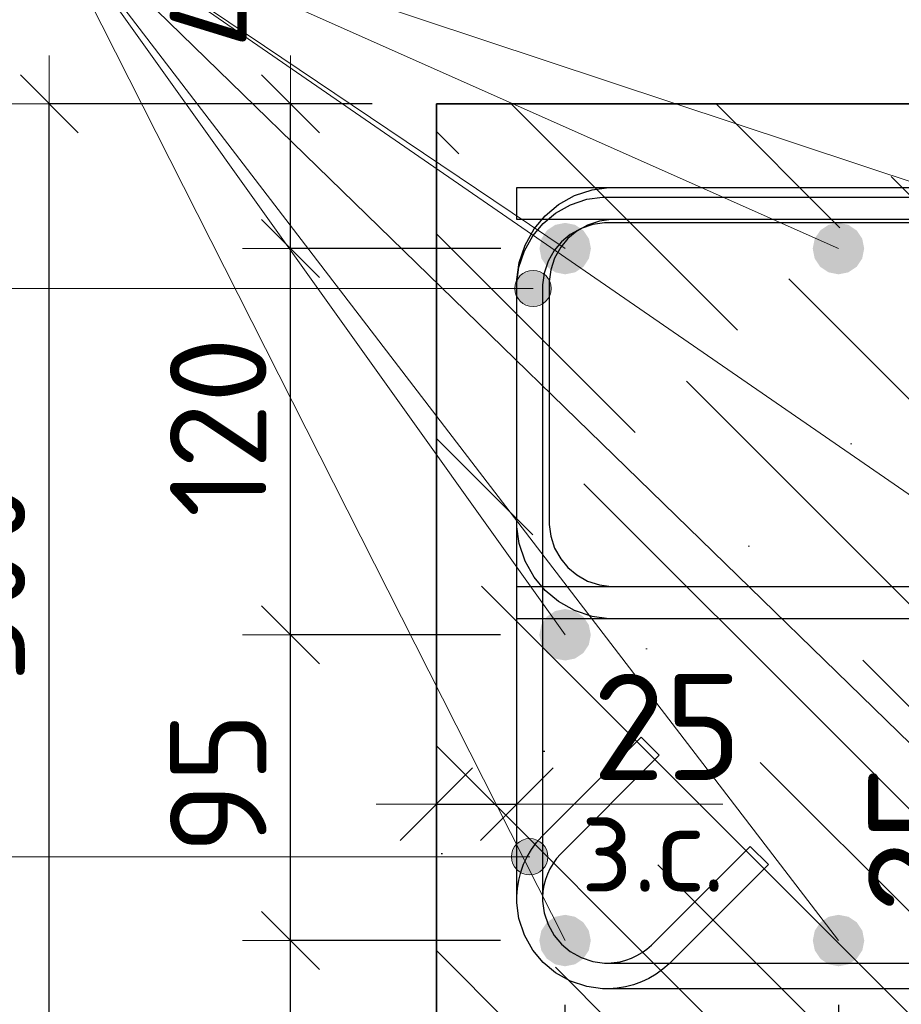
# Model space of a CAD drawing. Header units: metres. Extents: x -38 to 89, y -15 to 21.
# Tile 111 of 129: x 72.146 to 72.42, y 6.398 to 6.704. Entities that reach past the tile are written whole.
import ezdxf

# ---------------------------------------------------------------- set-up
doc = ezdxf.new("R2010")
doc.units = ezdxf.units.M
doc.header["$PDMODE"] = 65
doc.linetypes.add('______2', pattern=[0.27, 0.2, -0.07])
doc.linetypes.add('______3', pattern=[0.5, 0.4, -0.1])
for name, color, linetype, lineweight in [('XR$6$Арм. стержнями верхней зоны', 180, 'Continuous', 35), ('XR$6$Арм. стержнями нижней зоны', 180, 'Continuous', 35), ('XR$6$Арм.стержн. Арматура края', 96, 'Continuous', 35), ('XR$6$Арм.стержн. Хомут', 240, 'Continuous', 35), ('XR$6$Арм.стержн.горизонт. 1', 180, 'Continuous', 35), ('XR$6$Балка (1)', 7, '______3', 13), ('XR$6$Перекрытие (1)', 7, 'Continuous', 35), ('XR$6$Размерная линия (1)', 7, 'Continuous', 13), ('XR$6$Размерная линия_ общее', 7, 'Continuous', 13)]:
    doc.layers.add(name, color=color, linetype=linetype, lineweight=lineweight)
doc.styles.add('ISOCPEUR', font='txt')
doc.dimstyles.new('DIMSTYLE_16', dxfattribs={"dimtxt": 0.033, "dimasz": 0.0375, "dimexe": 0, "dimexo": 0, "dimgap": 0.0165, "dimtad": 2, "dimdec": 0, "dimlfac": 1000, "dimrnd": 1, "dimzin": 12, "dimdsep": 46, "dimtxsty": 'ISOCPEUR', "dimblk1": 'ALL_ML_STRICH', "dimblk2": 'ALL_ML_STRICH', "dimsah": 1, "dimcen": 0, "dimclrd": 7, "dimclre": 256, "dimclrt": 7, "dimadec": 0, "dimazin": 0, "dimtfac": 1, "dimtdec": 0, "dimtix": 1, "dimtmove": 2, "dimatfit": 3, "dimfxl": 0, "dimtvp": 1.2, "dimtzin": 0, "dimlwd": 0, "dimlwe": -3, "dimarcsym": 0})
doc.dimstyles.new('DIMSTYLE_17', dxfattribs={"dimtxt": 0.03, "dimasz": 0.03, "dimexe": 0, "dimexo": 0, "dimgap": 0.015, "dimtad": 2, "dimdec": 0, "dimlfac": 1000, "dimrnd": 1, "dimzin": 12, "dimdsep": 46, "dimtxsty": 'ISOCPEUR', "dimblk1": 'ALL_ML_STRICH', "dimblk2": 'ALL_ML_STRICH', "dimsah": 1, "dimcen": 0, "dimclrd": 7, "dimclre": 256, "dimclrt": 7, "dimadec": 0, "dimazin": 0, "dimtfac": 1, "dimtdec": 0, "dimtix": 1, "dimtmove": 2, "dimatfit": 3, "dimfxl": 0, "dimtzin": 0, "dimlwd": 0, "dimlwe": -3, "dimarcsym": 0})
doc.dimstyles.new('DIMSTYLE_18', dxfattribs={"dimtxt": 0.033, "dimasz": 0.0375, "dimexe": 0, "dimexo": 0, "dimgap": 0.0165, "dimtad": 2, "dimdec": 0, "dimlfac": 1000, "dimrnd": 1, "dimzin": 12, "dimdsep": 46, "dimtxsty": 'ISOCPEUR', "dimblk1": 'ALL_ML_STRICH', "dimblk2": 'ALL_ML_STRICH', "dimsah": 1, "dimcen": 0, "dimclrd": 7, "dimclre": 256, "dimclrt": 7, "dimadec": 0, "dimazin": 0, "dimtfac": 1, "dimtdec": 0, "dimtix": 1, "dimtmove": 2, "dimatfit": 3, "dimfxl": 0, "dimtvp": 1.2, "dimtzin": 0, "dimlwd": 0, "dimlwe": -3, "dimarcsym": 0})
doc.dimstyles.new('DIMSTYLE_19', dxfattribs={"dimtxt": 0.03, "dimasz": 0.03, "dimexe": 0, "dimexo": 0, "dimgap": 0.015, "dimtad": 2, "dimdec": 0, "dimlfac": 1000, "dimrnd": 1, "dimzin": 12, "dimdsep": 46, "dimtxsty": 'ISOCPEUR', "dimblk1": 'ALL_ML_STRICH', "dimblk2": 'ALL_ML_STRICH', "dimsah": 1, "dimcen": 0, "dimclrd": 7, "dimclre": 256, "dimclrt": 7, "dimadec": 0, "dimazin": 0, "dimtfac": 1, "dimtdec": 0, "dimtix": 1, "dimtmove": 2, "dimatfit": 3, "dimfxl": 0, "dimtzin": 0, "dimlwd": 0, "dimlwe": -3, "dimarcsym": 0})
doc.dimstyles.new('DIMSTYLE_20', dxfattribs={"dimtxt": 0.03, "dimasz": 0.03, "dimexe": 0, "dimexo": 0, "dimgap": 0.015, "dimtad": 2, "dimdec": 0, "dimlfac": 1000, "dimrnd": 1, "dimzin": 12, "dimdsep": 46, "dimtxsty": 'ISOCPEUR', "dimblk1": 'ALL_ML_STRICH', "dimblk2": 'ALL_ML_STRICH', "dimsah": 1, "dimcen": 0, "dimclrd": 7, "dimclre": 256, "dimclrt": 7, "dimadec": 0, "dimazin": 0, "dimtfac": 1, "dimtdec": 0, "dimtix": 1, "dimtmove": 2, "dimatfit": 3, "dimfxl": 0, "dimtvp": 1.2, "dimtzin": 0, "dimlwd": 0, "dimlwe": -3, "dimarcsym": 0})
doc.dimstyles.new('DIMSTYLE_21', dxfattribs={"dimtxt": 0.03, "dimasz": 0.03, "dimexe": 0, "dimexo": 0, "dimgap": 0.015, "dimtad": 2, "dimdec": 0, "dimlfac": 1000, "dimrnd": 1, "dimzin": 12, "dimdsep": 46, "dimtxsty": 'ISOCPEUR', "dimblk1": 'ALL_ML_STRICH', "dimblk2": 'ALL_ML_STRICH', "dimsah": 1, "dimcen": 0, "dimclrd": 7, "dimclre": 256, "dimclrt": 7, "dimadec": 0, "dimazin": 0, "dimtfac": 1, "dimtdec": 0, "dimtix": 1, "dimtmove": 2, "dimatfit": 3, "dimfxl": 0, "dimtvp": 1.2, "dimtzin": 0, "dimlwd": 0, "dimlwe": -3, "dimarcsym": 0})
pattern_1 = [(135, (0, 0), (-0.031819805, -0.031819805), [0.4, -0.05, 0, -0.05]), (135, (-0.01591, -0.01591), (-0.031819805, -0.031819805), [0.8, -0.1, 0.1, -0.1])]

# ---------------------------------------------------------------- blocks, each defined once
blk = doc.blocks.new('ALL_ML_STRICH')
at = {"color": 0, "linetype": 'ByBlock', "lineweight": -2}
for p, q in [((0, -0.5), (0, 0.5)), ((-0.3, -0.3), (0.3, 0.3)), ((-1, 0), (0.5, 0))]:
    blk.add_line(p, q, dxfattribs=at)
blk = doc.blocks.new('*D790')
at = {"layer": 'DEFPOINTS', "color": 7, "linetype": 'Continuous', "lineweight": 13, "transparency": 33554687}
for p in [(72.27526, 6.46063), (72.27526, 6.42564), (72.30026, 6.42064)]:
    blk.add_point(p, dxfattribs=at)
at = {"layer": 'XR$6$Размерная линия_ общее', "color": 253, "linetype": 'Continuous', "lineweight": -2, "true_color": 0xa0a0a0, "transparency": 33554687}
for p, q in [((72.27526, 6.44564), (72.27526, 6.46063)), ((72.30026, 6.44064), (72.30026, 6.46063))]:
    blk.add_line(p, q, dxfattribs=at)
at = {"layer": 'XR$6$Размерная линия_ общее', "color": 7, "linetype": 'Continuous', "lineweight": -2, "transparency": 33554687}
blk.add_line((72.27526, 6.46063), (72.30026, 6.46063), dxfattribs=at)
at = {"layer": 'XR$6$Размерная линия_ общее', "color": 7, "linetype": 'Continuous', "lineweight": 13, "transparency": 33554687, "xscale": 0.0375, "yscale": 0.0375, "zscale": 0.0375, "rotation": 180}
blk.add_blockref('ALL_ML_STRICH', (72.27526, 6.46063), dxfattribs=at)
at = {"layer": 'XR$6$Размерная линия_ общее', "color": 7, "linetype": 'Continuous', "lineweight": 13, "transparency": 33554687, "xscale": 0.0375, "yscale": 0.0375, "zscale": 0.0375}
blk.add_blockref('ALL_ML_STRICH', (72.30026, 6.46063), dxfattribs=at)
at = {"layer": 'XR$6$Размерная линия_ общее', "color": 7, "linetype": 'Continuous', "lineweight": 13, "transparency": 33554687, "insert": (72.34699, 6.48463), "char_height": 0.033, "width": 0.066, "attachment_point": 5, "style": 'ISOCPEUR'}
blk.add_mtext('\\A1;{25}', dxfattribs=at)
at = {"layer": 'XR$6$Размерная линия_ общее', "color": 7, "linetype": 'Continuous', "lineweight": 13, "transparency": 33554687, "insert": (72.32004, 6.46042), "char_height": 0.027, "width": 0.00135, "attachment_point": 1, "line_spacing_factor": 0.60241, "style": 'ISOCPEUR'}
blk.add_mtext('з.с.', dxfattribs=at)
blk = doc.blocks.new('*D791')
at = {"layer": 'DEFPOINTS', "color": 7, "linetype": 'Continuous', "lineweight": 13, "transparency": 33554687}
for p in [(72.2753, 6.67826), (72.15496, 6.37826), (72.27526, 6.37826)]:
    blk.add_point(p, dxfattribs=at)
at = {"layer": 'XR$6$Размерная линия (1)', "color": 9, "linetype": 'Continuous', "lineweight": -2, "true_color": 0xc7c7c7, "transparency": 33554687}
for p, q in [((72.2553, 6.67826), (72.15496, 6.67826)), ((72.25526, 6.37826), (72.15496, 6.37826))]:
    blk.add_line(p, q, dxfattribs=at)
at = {"layer": 'XR$6$Размерная линия (1)', "color": 7, "linetype": 'Continuous', "lineweight": -2, "transparency": 33554687}
blk.add_line((72.15496, 6.37826), (72.15496, 6.67826), dxfattribs=at)
at = {"layer": 'XR$6$Размерная линия (1)', "color": 7, "linetype": 'Continuous', "lineweight": 13, "transparency": 33554687, "xscale": 0.03, "yscale": 0.03, "zscale": 0.03}
for p, rotation in [((72.15496, 6.67826), 90), ((72.15496, 6.37826), 270)]:
    blk.add_blockref('ALL_ML_STRICH', p, dxfattribs=dict(at, rotation=rotation))
at = {"layer": 'XR$6$Размерная линия (1)', "color": 7, "linetype": 'Continuous', "lineweight": 13, "transparency": 33554687, "insert": (72.13246, 6.52976), "char_height": 0.03, "width": 0.09, "attachment_point": 5, "rotation": 90, "style": 'ISOCPEUR'}
blk.add_mtext('\\A1;{300}', dxfattribs=at)
blk = doc.blocks.new('*D792')
at = {"layer": 'DEFPOINTS', "color": 7, "linetype": 'Continuous', "lineweight": 13, "transparency": 33554687}
for p in [(72.40997, 6.40326), (72.41497, 6.37826), (72.44996, 6.37826)]:
    blk.add_point(p, dxfattribs=at)
at = {"layer": 'XR$6$Размерная линия_ общее', "color": 253, "linetype": 'Continuous', "lineweight": -2, "true_color": 0xa0a0a0, "transparency": 33554687}
for p, q in [((72.42997, 6.40326), (72.44996, 6.40326)), ((72.43497, 6.37826), (72.44996, 6.37826))]:
    blk.add_line(p, q, dxfattribs=at)
at = {"layer": 'XR$6$Размерная линия_ общее', "color": 7, "linetype": 'Continuous', "lineweight": -2, "transparency": 33554687}
blk.add_line((72.44996, 6.37826), (72.44996, 6.40326), dxfattribs=at)
at = {"layer": 'XR$6$Размерная линия_ общее', "color": 7, "linetype": 'Continuous', "lineweight": 13, "transparency": 33554687, "xscale": 0.0375, "yscale": 0.0375, "zscale": 0.0375}
for p, rotation in [((72.44996, 6.40326), 90), ((72.44996, 6.37826), 270)]:
    blk.add_blockref('ALL_ML_STRICH', p, dxfattribs=dict(at, rotation=rotation))
at = {"layer": 'XR$6$Размерная линия_ общее', "color": 7, "linetype": 'Continuous', "lineweight": 13, "transparency": 33554687, "insert": (72.45016, 6.42304), "char_height": 0.027, "width": 0.00135, "attachment_point": 1, "rotation": 90, "line_spacing_factor": 0.60241, "style": 'ISOCPEUR'}
blk.add_mtext('з.с.', dxfattribs=at)
at = {"layer": 'XR$6$Размерная линия_ общее', "color": 7, "linetype": 'Continuous', "lineweight": 13, "transparency": 33554687, "insert": (72.42596, 6.44998), "char_height": 0.033, "width": 0.066, "attachment_point": 5, "rotation": 90, "style": 'ISOCPEUR'}
blk.add_mtext('\\A1;{25}', dxfattribs=at)
blk = doc.blocks.new('*D795')
at = {"layer": 'DEFPOINTS', "color": 7, "linetype": 'Continuous', "lineweight": 13, "transparency": 33554687}
for p in [(72.31523, 6.41826), (72.2753, 6.37826), (72.2753, 6.30302)]:
    blk.add_point(p, dxfattribs=at)
at = {"layer": 'XR$6$Размерная линия (1)', "color": 9, "linetype": 'Continuous', "lineweight": -2, "true_color": 0xc7c7c7, "transparency": 33554687}
for p, q in [((72.31523, 6.39826), (72.31523, 6.30302)), ((72.2753, 6.35826), (72.2753, 6.30302))]:
    blk.add_line(p, q, dxfattribs=at)
at = {"layer": 'XR$6$Размерная линия (1)', "color": 7, "linetype": 'Continuous', "lineweight": -2, "transparency": 33554687}
blk.add_line((72.2753, 6.30302), (72.31523, 6.30302), dxfattribs=at)
at = {"layer": 'XR$6$Размерная линия (1)', "color": 7, "linetype": 'Continuous', "lineweight": 13, "transparency": 33554687, "xscale": 0.03, "yscale": 0.03, "zscale": 0.03, "rotation": 180}
blk.add_blockref('ALL_ML_STRICH', (72.2753, 6.30302), dxfattribs=at)
at = {"layer": 'XR$6$Размерная линия (1)', "color": 7, "linetype": 'Continuous', "lineweight": 13, "transparency": 33554687, "xscale": 0.03, "yscale": 0.03, "zscale": 0.03}
blk.add_blockref('ALL_ML_STRICH', (72.31523, 6.30302), dxfattribs=at)
at = {"layer": 'XR$6$Размерная линия (1)', "color": 7, "linetype": 'Continuous', "lineweight": 13, "transparency": 33554687, "insert": (72.23422, 6.32541), "char_height": 0.03, "width": 0.06, "attachment_point": 5, "style": 'ISOCPEUR'}
blk.add_mtext('\\A1;{40}', dxfattribs=at)
blk = doc.blocks.new('*D796')
at = {"layer": 'DEFPOINTS', "color": 7, "linetype": 'Continuous', "lineweight": 13, "transparency": 33554687}
for p in [(72.31523, 6.41826), (72.40023, 6.41826), (72.31523, 6.30302)]:
    blk.add_point(p, dxfattribs=at)
at = {"layer": 'XR$6$Размерная линия (1)', "color": 9, "linetype": 'Continuous', "lineweight": -2, "true_color": 0xc7c7c7, "transparency": 33554687}
for p, q in [((72.31523, 6.39826), (72.31523, 6.30302)), ((72.40023, 6.39826), (72.40023, 6.30302))]:
    blk.add_line(p, q, dxfattribs=at)
at = {"layer": 'XR$6$Размерная линия (1)', "color": 7, "linetype": 'Continuous', "lineweight": -2, "transparency": 33554687}
blk.add_line((72.31523, 6.30302), (72.40023, 6.30302), dxfattribs=at)
at = {"layer": 'XR$6$Размерная линия (1)', "color": 7, "linetype": 'Continuous', "lineweight": 13, "transparency": 33554687, "xscale": 0.03, "yscale": 0.03, "zscale": 0.03, "rotation": 180}
blk.add_blockref('ALL_ML_STRICH', (72.31523, 6.30302), dxfattribs=at)
at = {"layer": 'XR$6$Размерная линия (1)', "color": 7, "linetype": 'Continuous', "lineweight": 13, "transparency": 33554687, "xscale": 0.03, "yscale": 0.03, "zscale": 0.03}
blk.add_blockref('ALL_ML_STRICH', (72.40023, 6.30302), dxfattribs=at)
at = {"layer": 'XR$6$Размерная линия (1)', "color": 7, "linetype": 'Continuous', "lineweight": 13, "transparency": 33554687, "insert": (72.35923, 6.32552), "char_height": 0.03, "width": 0.06, "attachment_point": 5, "style": 'ISOCPEUR'}
blk.add_mtext('\\A1;{85}', dxfattribs=at)
blk = doc.blocks.new('*D797')
at = {"layer": 'DEFPOINTS', "color": 7, "linetype": 'Continuous', "lineweight": 13, "transparency": 33554687}
for p in [(72.40023, 6.41826), (72.4853, 6.41826), (72.40023, 6.30302)]:
    blk.add_point(p, dxfattribs=at)
at = {"layer": 'XR$6$Размерная линия (1)', "color": 9, "linetype": 'Continuous', "lineweight": -2, "true_color": 0xc7c7c7, "transparency": 33554687}
for p, q in [((72.40023, 6.39826), (72.40023, 6.30302)), ((72.4853, 6.39826), (72.4853, 6.30302))]:
    blk.add_line(p, q, dxfattribs=at)
at = {"layer": 'XR$6$Размерная линия (1)', "color": 7, "linetype": 'Continuous', "lineweight": -2, "transparency": 33554687}
blk.add_line((72.40023, 6.30302), (72.4853, 6.30302), dxfattribs=at)
at = {"layer": 'XR$6$Размерная линия (1)', "color": 7, "linetype": 'Continuous', "lineweight": 13, "transparency": 33554687, "xscale": 0.03, "yscale": 0.03, "zscale": 0.03, "rotation": 180}
blk.add_blockref('ALL_ML_STRICH', (72.40023, 6.30302), dxfattribs=at)
at = {"layer": 'XR$6$Размерная линия (1)', "color": 7, "linetype": 'Continuous', "lineweight": 13, "transparency": 33554687, "xscale": 0.03, "yscale": 0.03, "zscale": 0.03}
blk.add_blockref('ALL_ML_STRICH', (72.4853, 6.30302), dxfattribs=at)
at = {"layer": 'XR$6$Размерная линия (1)', "color": 7, "linetype": 'Continuous', "lineweight": 13, "transparency": 33554687, "insert": (72.44426, 6.32552), "char_height": 0.03, "width": 0.06, "attachment_point": 5, "style": 'ISOCPEUR'}
blk.add_mtext('\\A1;{85}', dxfattribs=at)
blk = doc.blocks.new('*D853')
at = {"layer": 'DEFPOINTS', "color": 7, "linetype": 'Continuous', "lineweight": 13, "transparency": 33554687}
for p in [(72.31523, 6.41826), (72.22996, 6.37826), (72.27526, 6.37826)]:
    blk.add_point(p, dxfattribs=at)
at = {"layer": 'XR$6$Размерная линия (1)', "color": 9, "linetype": 'Continuous', "lineweight": -2, "true_color": 0xc7c7c7, "transparency": 33554687}
for p, q in [((72.29523, 6.41826), (72.22996, 6.41826)), ((72.25526, 6.37826), (72.22996, 6.37826))]:
    blk.add_line(p, q, dxfattribs=at)
at = {"layer": 'XR$6$Размерная линия (1)', "color": 7, "linetype": 'Continuous', "lineweight": -2, "transparency": 33554687}
blk.add_line((72.22996, 6.37826), (72.22996, 6.41826), dxfattribs=at)
at = {"layer": 'XR$6$Размерная линия (1)', "color": 7, "linetype": 'Continuous', "lineweight": 13, "transparency": 33554687, "xscale": 0.03, "yscale": 0.03, "zscale": 0.03}
for p, rotation in [((72.22996, 6.41826), 90), ((72.22996, 6.37826), 270)]:
    blk.add_blockref('ALL_ML_STRICH', p, dxfattribs=dict(at, rotation=rotation))
at = {"layer": 'XR$6$Размерная линия (1)', "color": 7, "linetype": 'Continuous', "lineweight": 13, "transparency": 33554687, "insert": (72.1671, 6.34188), "char_height": 0.03, "width": 0.06, "attachment_point": 5, "rotation": 90, "style": 'ISOCPEUR'}
blk.add_mtext('\\A1;{40}', dxfattribs=at)
blk = doc.blocks.new('*D854')
at = {"layer": 'DEFPOINTS', "color": 7, "linetype": 'Continuous', "lineweight": 13, "transparency": 33554687}
for p in [(72.31523, 6.51326), (72.22996, 6.41826), (72.31523, 6.41826)]:
    blk.add_point(p, dxfattribs=at)
at = {"layer": 'XR$6$Размерная линия (1)', "color": 9, "linetype": 'Continuous', "lineweight": -2, "true_color": 0xc7c7c7, "transparency": 33554687}
for p, q in [((72.29523, 6.51326), (72.22996, 6.51326)), ((72.29523, 6.41826), (72.22996, 6.41826))]:
    blk.add_line(p, q, dxfattribs=at)
at = {"layer": 'XR$6$Размерная линия (1)', "color": 7, "linetype": 'Continuous', "lineweight": -2, "transparency": 33554687}
blk.add_line((72.22996, 6.41826), (72.22996, 6.51326), dxfattribs=at)
at = {"layer": 'XR$6$Размерная линия (1)', "color": 7, "linetype": 'Continuous', "lineweight": 13, "transparency": 33554687, "xscale": 0.03, "yscale": 0.03, "zscale": 0.03}
for p, rotation in [((72.22996, 6.51326), 90), ((72.22996, 6.41826), 270)]:
    blk.add_blockref('ALL_ML_STRICH', p, dxfattribs=dict(at, rotation=rotation))
at = {"layer": 'XR$6$Размерная линия (1)', "color": 7, "linetype": 'Continuous', "lineweight": 13, "transparency": 33554687, "insert": (72.20746, 6.46726), "char_height": 0.03, "width": 0.06, "attachment_point": 5, "rotation": 90, "style": 'ISOCPEUR'}
blk.add_mtext('\\A1;{95}', dxfattribs=at)
blk = doc.blocks.new('*D855')
at = {"layer": 'DEFPOINTS', "color": 7, "linetype": 'Continuous', "lineweight": 13, "transparency": 33554687}
for p in [(72.3153, 6.63326), (72.22996, 6.51326), (72.31523, 6.51326)]:
    blk.add_point(p, dxfattribs=at)
at = {"layer": 'XR$6$Размерная линия (1)', "color": 9, "linetype": 'Continuous', "lineweight": -2, "true_color": 0xc7c7c7, "transparency": 33554687}
for p, q in [((72.2953, 6.63326), (72.22996, 6.63326)), ((72.29523, 6.51326), (72.22996, 6.51326))]:
    blk.add_line(p, q, dxfattribs=at)
at = {"layer": 'XR$6$Размерная линия (1)', "color": 7, "linetype": 'Continuous', "lineweight": -2, "transparency": 33554687}
blk.add_line((72.22996, 6.51326), (72.22996, 6.63326), dxfattribs=at)
at = {"layer": 'XR$6$Размерная линия (1)', "color": 7, "linetype": 'Continuous', "lineweight": 13, "transparency": 33554687, "xscale": 0.03, "yscale": 0.03, "zscale": 0.03}
for p, rotation in [((72.22996, 6.63326), 90), ((72.22996, 6.51326), 270)]:
    blk.add_blockref('ALL_ML_STRICH', p, dxfattribs=dict(at, rotation=rotation))
at = {"layer": 'XR$6$Размерная линия (1)', "color": 7, "linetype": 'Continuous', "lineweight": 13, "transparency": 33554687, "insert": (72.20746, 6.57776), "char_height": 0.03, "width": 0.09, "attachment_point": 5, "rotation": 90, "style": 'ISOCPEUR'}
blk.add_mtext('\\A1;{120}', dxfattribs=at)
blk = doc.blocks.new('*D856')
at = {"layer": 'DEFPOINTS', "color": 7, "linetype": 'Continuous', "lineweight": 13, "transparency": 33554687}
for p in [(72.27526, 6.67826), (72.22996, 6.63326), (72.3153, 6.63326)]:
    blk.add_point(p, dxfattribs=at)
at = {"layer": 'XR$6$Размерная линия (1)', "color": 9, "linetype": 'Continuous', "lineweight": -2, "true_color": 0xc7c7c7, "transparency": 33554687}
for p, q in [((72.25526, 6.67826), (72.22996, 6.67826)), ((72.2953, 6.63326), (72.22996, 6.63326))]:
    blk.add_line(p, q, dxfattribs=at)
at = {"layer": 'XR$6$Размерная линия (1)', "color": 7, "linetype": 'Continuous', "lineweight": -2, "transparency": 33554687}
blk.add_line((72.22996, 6.63326), (72.22996, 6.67826), dxfattribs=at)
at = {"layer": 'XR$6$Размерная линия (1)', "color": 7, "linetype": 'Continuous', "lineweight": 13, "transparency": 33554687, "xscale": 0.03, "yscale": 0.03, "zscale": 0.03}
for p, rotation in [((72.22996, 6.67826), 90), ((72.22996, 6.63326), 270)]:
    blk.add_blockref('ALL_ML_STRICH', p, dxfattribs=dict(at, rotation=rotation))
at = {"layer": 'XR$6$Размерная линия (1)', "color": 7, "linetype": 'Continuous', "lineweight": 13, "transparency": 33554687, "insert": (72.20741, 6.71765), "char_height": 0.03, "width": 0.06, "attachment_point": 5, "rotation": 90, "style": 'ISOCPEUR'}
blk.add_mtext('\\A1;{45}', dxfattribs=at)

msp = doc.modelspace()

# ---------------------------------------------------------------- hatches: boundary and pattern name
at = {"linetype": 'Continuous', "lineweight": 25, "transparency": 33554687}
h = msp.add_hatch(dxfattribs=at)
h.set_pattern_fill('__________540', scale=0.015, style=0, pattern_type=2)
h.set_pattern_definition(pattern_1)
h.paths.add_polyline_path([(72.5253, 6.47826), (72.27532, 6.47826), (72.27532, 6.67826), (72.2753, 6.67826), (72.2753, 6.37826), (72.5253, 6.37826)], flags=0)
at = {"linetype": 'Continuous', "lineweight": 13, "transparency": 33554687}
h = msp.add_hatch(dxfattribs=at)
h.set_pattern_fill('__________540', scale=0.015, style=0, pattern_type=2)
h.set_pattern_definition(pattern_1)
h.paths.add_polyline_path([(72.27532, 6.67826), (72.27532, 6.47826), (72.65727, 6.47826), (72.65727, 6.67826)], flags=0)
at = {"layer": 'XR$6$Арм.стержн. Арматура края', "linetype": 'Continuous', "lineweight": 13, "transparency": 33554687}
for points in [[(72.30046, 6.61806), (72.30046, 6.62369), (72.29968, 6.62087)], [(72.30046, 6.62369), (72.30249, 6.61604), (72.30249, 6.62571)], [(72.30046, 6.62369), (72.30046, 6.61806), (72.30249, 6.61604)], [(72.30249, 6.62571), (72.3053, 6.61525), (72.3053, 6.6265)], [(72.30249, 6.62571), (72.30249, 6.61604), (72.3053, 6.61525)], [(72.3053, 6.6265), (72.3053, 6.61525), (72.30811, 6.61604)], [(72.3053, 6.6265), (72.30811, 6.61604), (72.30811, 6.62571)], [(72.30811, 6.62571), (72.30811, 6.61604), (72.31014, 6.61806)], [(72.30811, 6.62571), (72.31014, 6.61806), (72.31014, 6.62369)], [(72.31014, 6.62369), (72.31014, 6.61806), (72.31093, 6.62087)]]:
    msp.add_hatch(color=7, dxfattribs=at).paths.add_polyline_path(points)
at = {"layer": 'XR$6$Арм.стержн. Хомут', "linetype": 'Continuous', "lineweight": 13, "transparency": 33554687}
for points in [[(72.30145, 6.44914), (72.30426, 6.43868), (72.30426, 6.44993)], [(72.30426, 6.44993), (72.30426, 6.43868), (72.30708, 6.43947)], [(72.30426, 6.44993), (72.30708, 6.43947), (72.30708, 6.44914)], [(72.29943, 6.44149), (72.29943, 6.44712), (72.29864, 6.44431)], [(72.29943, 6.44712), (72.30145, 6.43947), (72.30145, 6.44914)], [(72.29943, 6.44712), (72.29943, 6.44149), (72.30145, 6.43947)], [(72.30145, 6.44914), (72.30145, 6.43947), (72.30426, 6.43868)], [(72.30708, 6.44914), (72.30708, 6.43947), (72.3091, 6.44149)], [(72.30708, 6.44914), (72.3091, 6.44149), (72.3091, 6.44712)], [(72.3091, 6.44712), (72.3091, 6.44149), (72.30989, 6.44431)]]:
    msp.add_hatch(color=7, dxfattribs=at).paths.add_polyline_path(points)
at = {"layer": 'XR$6$Арм.стержн.горизонт. 1', "linetype": 'Continuous', "lineweight": 50, "transparency": 33554687}
for points in [[(72.3233, 6.63326), (72.32269, 6.63632), (72.32096, 6.63892), (72.31836, 6.64065), (72.3153, 6.64126), (72.31224, 6.64065), (72.30964, 6.63892), (72.30791, 6.63632), (72.3073, 6.63326), (72.30791, 6.6302), (72.30964, 6.6276), (72.31224, 6.62587), (72.3153, 6.62526), (72.31836, 6.62587), (72.32096, 6.6276), (72.32269, 6.6302)], [(72.40823, 6.63326), (72.40762, 6.63632), (72.40588, 6.63892), (72.40329, 6.64065), (72.40023, 6.64126), (72.39716, 6.64065), (72.39457, 6.63892), (72.39283, 6.63632), (72.39223, 6.63326), (72.39283, 6.6302), (72.39457, 6.6276), (72.39716, 6.62587), (72.40023, 6.62526), (72.40329, 6.62587), (72.40588, 6.6276), (72.40762, 6.6302)], [(72.32326, 6.51326), (72.32265, 6.51632), (72.32092, 6.51892), (72.31833, 6.52065), (72.31526, 6.52126), (72.3122, 6.52065), (72.30961, 6.51892), (72.30787, 6.51632), (72.30726, 6.51326), (72.30787, 6.5102), (72.30961, 6.5076), (72.3122, 6.50587), (72.31526, 6.50526), (72.31833, 6.50587), (72.32092, 6.5076), (72.32265, 6.5102)], [(72.32326, 6.41826), (72.32265, 6.42132), (72.32092, 6.42392), (72.31833, 6.42565), (72.31526, 6.42626), (72.3122, 6.42565), (72.30961, 6.42392), (72.30787, 6.42132), (72.30726, 6.41826), (72.30787, 6.4152), (72.30961, 6.4126), (72.3122, 6.41087), (72.31526, 6.41026), (72.31833, 6.41087), (72.32092, 6.4126), (72.32265, 6.4152)], [(72.40826, 6.41826), (72.40765, 6.42132), (72.40592, 6.42392), (72.40333, 6.42565), (72.40026, 6.42626), (72.3972, 6.42565), (72.39461, 6.42392), (72.39287, 6.42132), (72.39226, 6.41826), (72.39287, 6.4152), (72.39461, 6.4126), (72.3972, 6.41087), (72.40026, 6.41026), (72.40333, 6.41087), (72.40592, 6.4126), (72.40765, 6.4152)]]:
    msp.add_hatch(color=7, dxfattribs=at).paths.add_polyline_path(points)

# ---------------------------------------------------------------- linework, layer by layer
at = {"color": 7, "linetype": 'Continuous', "lineweight": 35, "transparency": 33554687}
for p, q in [((72.2753, 6.67826), (72.2753, 6.37826)), ((72.27532, 6.67826), (72.2753, 6.67826)), ((72.65727, 6.67826), (72.27532, 6.67826))]:
    msp.add_line(p, q, dxfattribs=at)
at = {"color": 7, "linetype": 'Continuous', "lineweight": 13, "transparency": 33554687}
msp.add_line((72.30026, 6.46063), (72.36426, 6.46063), dxfattribs=at)
at = {"layer": 'XR$6$Арм. стержнями верхней зоны', "color": 4, "linetype": 'Continuous', "lineweight": 25, "transparency": 33554687}
msp.add_lwpolyline([(72.3003, 6.65226), (72.66227, 6.65226), (72.66227, 6.64226), (72.3003, 6.64226), (72.3003, 6.65226)], dxfattribs=at)
at = {"layer": 'XR$6$Арм. стержнями нижней зоны', "color": 4, "linetype": 'Continuous', "lineweight": 25, "transparency": 33554687}
msp.add_lwpolyline([(72.3003, 6.52826), (72.66227, 6.52826), (72.66227, 6.51826), (72.3003, 6.51826), (72.3003, 6.52826)], dxfattribs=at)
at = {"layer": 'XR$6$Арм.стержн. Арматура края', "color": 7, "linetype": 'Continuous', "lineweight": 13, "transparency": 33554687}
for p, q in [((72.3053, 6.6265), (72.3053, 6.6265)), ((72.11467, 6.62087), (72.3053, 6.62087)), ((72.29968, 6.62087), (72.29968, 6.62087)), ((72.31093, 6.62087), (72.31093, 6.62087)), ((72.3053, 6.61525), (72.3053, 6.61525))]:
    msp.add_line(p, q, dxfattribs=at)
at = {"layer": 'XR$6$Арм.стержн. Арматура края', "color": 4, "linetype": 'Continuous', "lineweight": 25, "transparency": 33554687}
for points in [[(72.66227, 6.51826), (72.32887, 6.51826), (72.32365, 6.51899), (72.31821, 6.52078), (72.3132, 6.52358), (72.30907, 6.52703), (72.30563, 6.53116), (72.30282, 6.53617), (72.30103, 6.54161), (72.3003, 6.54682), (72.3003, 6.6237), (72.30103, 6.62891), (72.30282, 6.63435), (72.30563, 6.63936), (72.30907, 6.64349), (72.3132, 6.64694), (72.31821, 6.64974), (72.32365, 6.65153), (72.32887, 6.65226), (72.66227, 6.65226)], [(72.66227, 6.64226), (72.32956, 6.64226), (72.32592, 6.64175), (72.32226, 6.64054), (72.3189, 6.63866), (72.31617, 6.63639), (72.3139, 6.63366), (72.31202, 6.6303), (72.31081, 6.62664), (72.3103, 6.623), (72.3103, 6.54752), (72.31081, 6.54388), (72.31202, 6.54021), (72.3139, 6.53686), (72.31617, 6.53413), (72.3189, 6.53185), (72.32226, 6.52997), (72.32592, 6.52877), (72.32956, 6.52826), (72.66227, 6.52826)]]:
    msp.add_lwpolyline(points, dxfattribs=at)
at = {"layer": 'XR$6$Арм.стержн. Арматура края', "color": 7, "linetype": 'Continuous', "lineweight": 13, "transparency": 33554687}
msp.add_circle((72.3053, 6.62087), 0.00563, dxfattribs=at)
at = {"layer": 'XR$6$Арм.стержн. Хомут', "color": 7, "linetype": 'Continuous', "lineweight": 13, "transparency": 33554687}
for p, q in [((72.30426, 6.44993), (72.30426, 6.44993)), ((72.1332, 6.44431), (72.30426, 6.44431)), ((72.29864, 6.44431), (72.29864, 6.44431)), ((72.30989, 6.44431), (72.30989, 6.44431)), ((72.30426, 6.43868), (72.30426, 6.43868))]:
    msp.add_line(p, q, dxfattribs=at)
at = {"layer": 'XR$6$Арм.стержн. Хомут', "color": 40, "linetype": 'Continuous', "lineweight": 25, "transparency": 33554687}
for points in [[(72.47307, 6.64126), (72.32749, 6.64126), (72.32388, 6.64076), (72.32022, 6.63955), (72.31686, 6.63767), (72.31413, 6.63539), (72.31185, 6.63266), (72.30997, 6.62931), (72.30877, 6.62564), (72.30826, 6.62203), (72.30826, 6.43049), (72.30877, 6.42687), (72.30997, 6.42321), (72.31185, 6.41986), (72.31413, 6.41713), (72.31686, 6.41485), (72.32022, 6.41297), (72.32388, 6.41176), (72.32749, 6.41126), (72.32865, 6.41126), (72.33053, 6.41139), (72.33238, 6.41169), (72.33419, 6.41216), (72.33592, 6.41279), (72.33758, 6.41357), (72.33919, 6.41451), (72.34071, 6.41561), (72.34214, 6.41685), (72.37281, 6.44752), (72.37847, 6.44187), (72.34759, 6.41099), (72.34569, 6.40933), (72.34357, 6.40781), (72.34131, 6.40648), (72.33898, 6.40539), (72.33656, 6.40451), (72.33403, 6.40385), (72.33145, 6.40344), (72.32893, 6.40326), (72.32694, 6.40326), (72.32206, 6.40394), (72.31698, 6.40561), (72.3123, 6.40823), (72.30845, 6.41145), (72.30524, 6.4153), (72.30262, 6.41998), (72.30094, 6.42506), (72.30026, 6.42994), (72.30026, 6.62258), (72.30094, 6.62746), (72.30262, 6.63254), (72.30524, 6.63722), (72.30845, 6.64107), (72.3123, 6.64429), (72.31698, 6.64691), (72.32206, 6.64858), (72.32694, 6.64926), (72.47363, 6.64926)], [(72.47307, 6.64126), (72.32749, 6.64126), (72.32388, 6.64076), (72.32022, 6.63955), (72.31686, 6.63767), (72.31413, 6.63539), (72.31185, 6.63266), (72.30997, 6.62931), (72.30877, 6.62564), (72.30826, 6.62203), (72.30826, 6.43049), (72.30877, 6.42687), (72.30997, 6.42321), (72.31185, 6.41986), (72.31413, 6.41713), (72.31686, 6.41485), (72.32022, 6.41297), (72.32388, 6.41176), (72.32749, 6.41126), (72.32865, 6.41126), (72.33053, 6.41139), (72.33238, 6.41169), (72.33419, 6.41216), (72.33592, 6.41279), (72.33758, 6.41357), (72.33919, 6.41451), (72.34071, 6.41561), (72.34214, 6.41685), (72.37281, 6.44752), (72.37847, 6.44187), (72.34759, 6.41099), (72.34569, 6.40933), (72.34357, 6.40781), (72.34131, 6.40648), (72.33898, 6.40539), (72.33656, 6.40451), (72.33403, 6.40385), (72.33145, 6.40344), (72.32893, 6.40326), (72.32694, 6.40326), (72.32206, 6.40394), (72.31698, 6.40561), (72.3123, 6.40823), (72.30845, 6.41145), (72.30524, 6.4153), (72.30262, 6.41998), (72.30094, 6.42506), (72.30026, 6.42994), (72.30026, 6.62258), (72.30094, 6.62746), (72.30262, 6.63254), (72.30524, 6.63722), (72.30845, 6.64107), (72.3123, 6.64429), (72.31698, 6.64691), (72.32206, 6.64858), (72.32694, 6.64926), (72.47363, 6.64926)], [(72.47363, 6.40326), (72.32694, 6.40326), (72.32206, 6.40394), (72.31698, 6.40561), (72.3123, 6.40823), (72.30845, 6.41145), (72.30524, 6.4153), (72.30262, 6.41998), (72.30094, 6.42506), (72.30026, 6.42994), (72.30026, 6.43192), (72.30044, 6.43444), (72.30086, 6.43702), (72.30152, 6.43955), (72.30239, 6.44198), (72.30348, 6.44431), (72.30481, 6.44656), (72.30634, 6.44868), (72.308, 6.45059), (72.33887, 6.48146), (72.34453, 6.47581)], [(72.47363, 6.40326), (72.32694, 6.40326), (72.32206, 6.40394), (72.31698, 6.40561), (72.3123, 6.40823), (72.30845, 6.41145), (72.30524, 6.4153), (72.30262, 6.41998), (72.30094, 6.42506), (72.30026, 6.42994), (72.30026, 6.43192), (72.30044, 6.43444), (72.30086, 6.43702), (72.30152, 6.43955), (72.30239, 6.44198), (72.30348, 6.44431), (72.30481, 6.44656), (72.30634, 6.44868), (72.308, 6.45059), (72.33887, 6.48146), (72.34453, 6.47581)], [(72.34453, 6.47581), (72.31385, 6.44513), (72.31262, 6.44371), (72.31152, 6.44219), (72.31057, 6.44057), (72.30979, 6.43891), (72.30917, 6.43718), (72.3087, 6.43537), (72.3084, 6.43352), (72.30826, 6.43164), (72.30826, 6.43049), (72.30877, 6.42687), (72.30997, 6.42321), (72.31185, 6.41986), (72.31413, 6.41713), (72.31686, 6.41485), (72.32022, 6.41297), (72.32388, 6.41176), (72.32749, 6.41126), (72.47307, 6.41126)], [(72.34453, 6.47581), (72.31385, 6.44513), (72.31262, 6.44371), (72.31152, 6.44219), (72.31057, 6.44057), (72.30979, 6.43891), (72.30917, 6.43718), (72.3087, 6.43537), (72.3084, 6.43352), (72.30826, 6.43164), (72.30826, 6.43049), (72.30877, 6.42687), (72.30997, 6.42321), (72.31185, 6.41986), (72.31413, 6.41713), (72.31686, 6.41485), (72.32022, 6.41297), (72.32388, 6.41176), (72.32749, 6.41126), (72.47307, 6.41126)]]:
    msp.add_lwpolyline(points, dxfattribs=at)
at = {"layer": 'XR$6$Арм.стержн. Хомут', "color": 7, "linetype": 'Continuous', "lineweight": 13, "transparency": 33554687}
msp.add_circle((72.30426, 6.44431), 0.00563, dxfattribs=at)
at = {"layer": 'XR$6$Арм.стержн.горизонт. 1', "color": 7, "linetype": 'Continuous', "lineweight": 13, "transparency": 33554687}
for q in [(72.40023, 6.63326), (72.4853, 6.63326), (72.31526, 6.41826), (72.3153, 6.63326), (72.48534, 6.41826), (72.31526, 6.51326), (72.40026, 6.41826), (72.48534, 6.51326)]:
    msp.add_line((72.15015, 6.74446), q, dxfattribs=at)
at = {"layer": 'XR$6$Балка (1)', "color": 7, "linetype": '______2', "lineweight": 18, "transparency": 33554687}
msp.add_line((72.27532, 6.47826), (72.27532, 6.47826), dxfattribs=at)
at = {"layer": 'XR$6$Перекрытие (1)', "color": 7, "linetype": '______2', "lineweight": 18, "transparency": 33554687}
msp.add_line((72.27532, 6.47826), (72.27532, 6.47826), dxfattribs=at)

# ---------------------------------------------------------------- dimensions: what is measured, and where the dimension line sits
at = {"layer": 'XR$6$Размерная линия (1)', "color": 7, "linetype": 'Continuous', "lineweight": 13, "transparency": 33554687}
for base, p1, p2, dimstyle, picture, middle in [((72.22996, 6.67826), (72.2953, 6.63326), (72.25526, 6.67826), 'DIMSTYLE_21', '*D856', (72.20741, 6.71765)), ((72.15496, 6.67826), (72.25526, 6.37826), (72.2553, 6.67826), 'DIMSTYLE_17', '*D791', (72.13246, 6.52976)), ((72.22996, 6.63326), (72.29523, 6.51326), (72.2953, 6.63326), 'DIMSTYLE_19', '*D855', (72.20746, 6.57776)), ((72.22996, 6.51326), (72.29523, 6.41826), (72.29523, 6.51326), 'DIMSTYLE_19', '*D854', (72.20746, 6.46726)), ((72.22996, 6.41826), (72.25526, 6.37826), (72.29523, 6.41826), 'DIMSTYLE_21', '*D853', (72.1671, 6.34188))]:
    dim = msp.add_linear_dim(base=base, p1=p1, p2=p2, angle=90, dimstyle=dimstyle, override={"dimpost": '<>', "dimclrd": 7, "dimclre": 9, "dimclrt": 7, "dimlwd": 0, "dimlwe": 65533}, dxfattribs=at)
    dim.commit()
    dim.dimension.update_dxf_attribs({"geometry": picture, "text_midpoint": middle, "dimtype": 160})
for base, p1, p2, dimstyle, picture, middle in [((72.31523, 6.30302), (72.2753, 6.35826), (72.31523, 6.39826), 'DIMSTYLE_20', '*D795', (72.23422, 6.32541)), ((72.40023, 6.30302), (72.31523, 6.39826), (72.40023, 6.39826), 'DIMSTYLE_19', '*D796', (72.35923, 6.32552)), ((72.4853, 6.30302), (72.40023, 6.39826), (72.4853, 6.39826), 'DIMSTYLE_19', '*D797', (72.44426, 6.32552))]:
    dim = msp.add_linear_dim(base=base, p1=p1, p2=p2, dimstyle=dimstyle, override={"dimpost": '<>', "dimclrd": 7, "dimclre": 9, "dimclrt": 7, "dimlwd": 0, "dimlwe": 65533}, dxfattribs=at)
    dim.commit()
    dim.dimension.update_dxf_attribs({"geometry": picture, "text_midpoint": middle, "dimtype": 160})
at = {"layer": 'XR$6$Размерная линия_ общее', "color": 7, "linetype": 'Continuous', "lineweight": 13, "transparency": 33554687}
dim = msp.add_linear_dim(base=(72.30026, 6.46063), p1=(72.27526, 6.44564), p2=(72.30026, 6.44064), text='<>\\Xз.с.', dimstyle='DIMSTYLE_16', override={"dimpost": '<>', "dimclrd": 7, "dimclre": 253, "dimclrt": 7, "dimlwd": 0, "dimlwe": 65533}, dxfattribs=at)
dim.commit()
dim.dimension.update_dxf_attribs({"geometry": '*D790', "text_midpoint": (72.34699, 6.48463), "dimtype": 160})
dim = msp.add_linear_dim(base=(72.44996, 6.40326), p1=(72.43497, 6.37826), p2=(72.42997, 6.40326), angle=90, text='<>\\Xз.с.', dimstyle='DIMSTYLE_18', override={"dimpost": '<>', "dimclrd": 7, "dimclre": 253, "dimclrt": 7, "dimlwd": 0, "dimlwe": 65533}, dxfattribs=at)
dim.commit()
dim.dimension.update_dxf_attribs({"geometry": '*D792', "text_midpoint": (72.42596, 6.44998), "dimtype": 160})

doc.saveas('drawing.dxf')
